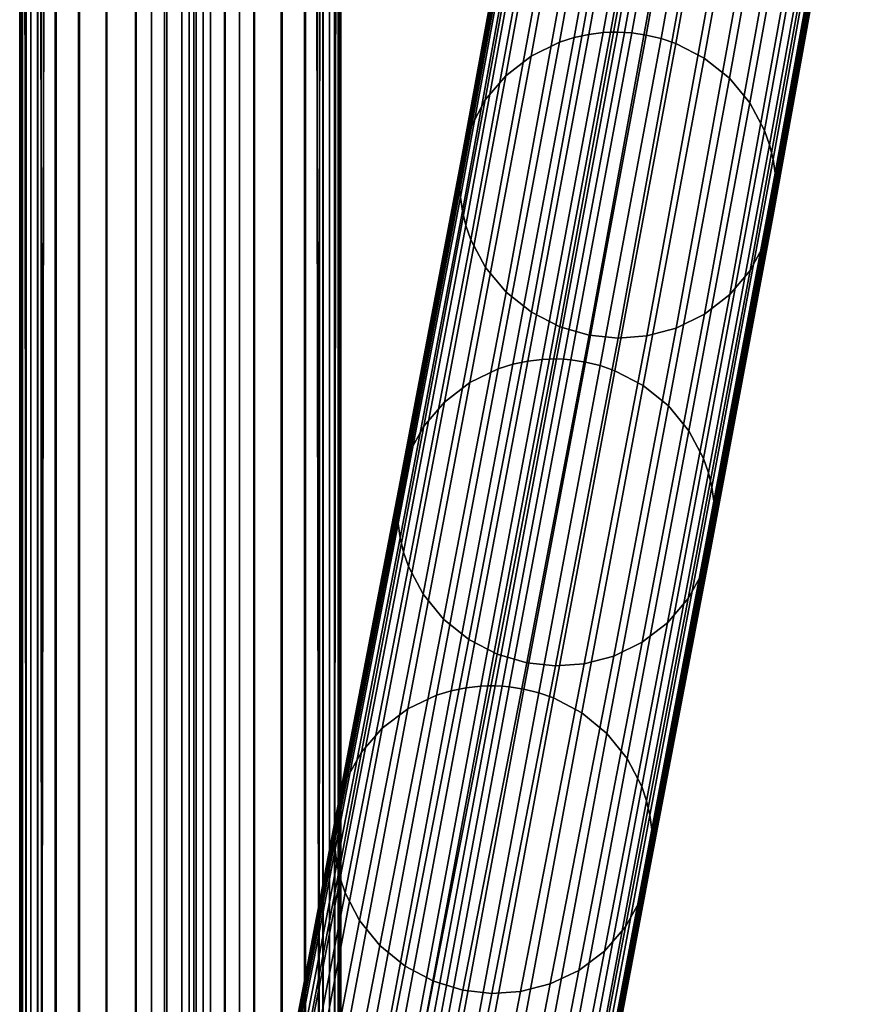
# Model space of a CAD drawing. Header units: millimetres. Extents: x -243 to 264, y -271 to 221.
# Tile 4 of 256: x -240 to -209, y -163 to -126. Entities that reach past the tile are written whole.
import ezdxf

# ---------------------------------------------------------------- set-up
doc = ezdxf.new("R2010")
doc.units = ezdxf.units.MM
doc.header["$MEASUREMENT"] = 0
doc.layers.add('PODNOZ', color=7, linetype='Continuous', true_color=0x000000)

msp = doc.modelspace()

# ---------------------------------------------------------------- meshes
at = {"layer": 'PODNOZ'}
mesh = msp.add_polyface(dxfattribs=at)
corners = [(-205.277, 17.548, 213.007), (-196.24, 16.963, 218.514), (-196.251, 11.64, 218.367), (-205.281, 12.064, 212.856), (-205.055, 28.557, 213.311), (-196.011, 27.633, 218.808), (-203.726, 50.528, 213.916), (-194.687, 48.93, 219.394), (-202.639, 61.469, 214.217), (-193.612, 59.537, 219.686), (-211.367, 18.301, 205.221), (-211.37, 12.682, 205.066), (-211.144, 29.587, 205.532), (-209.791, 52.11, 206.152), (-208.682, 63.325, 206.461), (-214.863, 19.125, 196.293), (-214.867, 13.398, 196.136), (-214.631, 30.623, 196.61), (-213.242, 53.57, 197.242), (-212.106, 64.996, 197.557), (-215.474, 20.602, 179.576), (-215.489, 14.753, 179.415), (-215.216, 32.317, 179.899), (-213.744, 55.701, 180.543), (-213.293, 21.062, 174.067), (-213.314, 15.206, 173.905), (-213.021, 32.777, 174.389), (-211.517, 56.162, 175.034), (-211.734, 21.18, 172.523), (-211.758, 15.335, 172.362), (-211.457, 32.867, 172.845), (-209.941, 56.195, 173.487), (-210.857, 21.206, 172.116), (-210.882, 15.37, 171.955), (-210.577, 32.871, 172.437), (-209.057, 56.156, 173.079), (-183.657, 26.914, 220.882), (-183.906, 16.641, 220.6), (-182.313, 47.42, 221.447), (-183.929, 11.501, 220.458), (-181.236, 57.638, 221.729), (-190.476, 6.298, 219.767), (-196.198, 6.321, 218.221), (-201.098, 6.422, 215.819), (-208.609, 6.807, 209.022), (-213.357, 7.363, 200.516), (-214.805, 7.677, 195.978), (-215.692, 8, 191.44), (-211.307, 7.069, 204.911), (-216.064, 8.32, 187.046), (-215.963, 8.627, 182.936), (-215.434, 8.909, 179.254), (-213.264, 9.353, 173.744), (-211.744, 12.346, 172.279), (-211.71, 9.492, 172.201), (-210.836, 9.537, 171.794), (-210.868, 12.385, 171.873), (-209.903, 9.562, 171.655), (-209.948, 15.384, 171.816), (-209.922, 21.208, 171.976), (-209.64, 32.846, 172.297), (-208.117, 56.079, 172.937), (-138.592, 183.787, 176.454), (-204.959, -38.898, 170.32), (-204.746, -40.129, 170.287), (-202.97, -49.968, 170.016), (-133.308, 185.547, 176.503), (-205.17, -37.666, 170.354), (-205.586, -35.201, 170.422), (-201.067, -59.78, 169.745), (-155.133, -157.728, 167.047), (-122.637, 188.717, 176.59), (-213.264, 9.353, 173.744), (-211.672, 7.34, 172.141), (-211.71, 9.492, 172.201)]
mesh.append_faces([[corners[k] for k in face] for face in [(0, 1, 2, 3), (4, 5, 1, 0), (6, 7, 5, 4), (8, 9, 7, 6), (10, 0, 3, 11), (12, 4, 0, 10), (13, 6, 4, 12), (14, 8, 6, 13), (15, 10, 11, 16), (17, 12, 10, 15), (18, 13, 12, 17), (19, 14, 13, 18), (20, 15, 16, 21), (22, 17, 15, 20), (23, 18, 17, 22), (24, 20, 21, 25), (26, 22, 20, 24), (27, 23, 22, 26), (28, 24, 25, 29), (30, 26, 24, 28), (31, 27, 26, 30), (32, 28, 29, 33), (34, 30, 28, 32), (35, 31, 30, 34), (36, 37, 1, 5), (38, 36, 5, 7), (37, 39, 2, 1), (40, 38, 7, 9), (39, 41, 2, 2), (3, 2, 42, 43), (11, 3, 44, 44), (16, 45, 46, 46), (47, 16, 46, 46), (11, 45, 16, 16), (11, 48, 45, 45), (21, 16, 49, 50), (21, 50, 51, 51), (51, 52, 25, 21), (25, 53, 29, 29), (54, 55, 56, 53), (29, 53, 56, 33), (53, 25, 52, 52), (52, 54, 53, 53), (57, 56, 55, 55), (32, 33, 58, 59), (34, 32, 59, 60), (33, 56, 58, 58), (35, 34, 60, 61), (57, 58, 56, 56), (47, 49, 16, 16), (62, 63, 64, 64), (65, 66, 64, 64), (67, 62, 68, 68), (63, 62, 67, 67), (69, 70, 71, 71), (72, 73, 74, 74)]])
mesh = msp.add_polyface(dxfattribs=at)
corners = [(-234.584, 121.852, -252.899), (-235.664, 121.851, -252.691), (-236.747, 121.847, -252.256), (-237.765, 121.842, -251.588), (-238.646, 121.835, -250.706), (-239.329, 121.826, -249.66), (-239.778, 121.816, -248.518), (-239.912, 121.811, -247.936), (-239.988, 121.805, -247.357), (-240.009, 121.8, -246.791), (-240, 121.797, -246.515), (-239.98, 121.794, -246.244), (-239.947, 121.791, -245.974), (-239.902, 121.789, -245.701), (-239.772, 121.783, -245.149), (-239.585, 121.777, -244.597), (-239.34, 121.772, -244.051), (-238.678, 121.76, -243.019), (-237.804, 121.75, -242.125), (-236.769, 121.742, -241.431), (-235.641, 121.737, -240.973), (-235.066, 121.735, -240.836), (-234.495, 121.734, -240.758), (-233.935, 121.734, -240.735), (-233.663, 121.734, -240.743), (-233.395, 121.734, -240.764), (-233.129, 121.735, -240.796), (-232.859, 121.735, -240.841), (-232.315, 121.737, -240.972), (-231.77, 121.739, -241.16), (-231.233, 121.742, -241.406), (-230.215, 121.75, -242.074), (-229.335, 121.76, -242.956), (-228.653, 121.771, -244.003), (-228.204, 121.783, -245.144), (-228.07, 121.789, -245.727), (-227.994, 121.795, -246.305), (-227.973, 121.8, -246.871), (-227.981, 121.803, -247.148), (-228.002, 121.806, -247.419), (-228.034, 121.808, -247.689), (-228.079, 121.811, -247.962), (-228.21, 121.816, -248.513), (-228.396, 121.821, -249.066), (-228.641, 121.826, -249.611), (-229.303, 121.834, -250.643), (-230.175, 121.842, -251.537), (-231.21, 121.847, -252.231), (-232.338, 121.851, -252.689), (-233.484, 121.852, -252.904), (-234.584, 121.852, -252.899), (-234.584, -209.514, -252.899), (-235.664, -209.515, -252.691), (-236.747, -209.517, -252.256), (-237.765, -209.52, -251.588), (-238.646, -209.525, -250.706), (-239.329, -209.531, -249.66), (-239.778, -209.538, -248.518), (-239.912, -209.542, -247.936), (-239.988, -209.545, -247.357), (-240.009, -209.549, -246.791), (-240, -209.551, -246.515), (-239.98, -209.553, -246.244), (-239.947, -209.554, -245.974), (-239.902, -209.556, -245.701), (-239.772, -209.56, -245.149), (-239.585, -209.564, -244.597), (-239.34, -209.568, -244.051), (-238.678, -209.575, -243.019), (-237.804, -209.582, -242.125), (-236.769, -209.587, -241.431), (-235.641, -209.591, -240.973), (-235.066, -209.592, -240.836), (-234.495, -209.593, -240.758), (-233.935, -209.593, -240.735), (-233.663, -209.593, -240.743), (-233.395, -209.593, -240.764), (-233.129, -209.592, -240.796), (-232.859, -209.592, -240.841), (-232.315, -209.591, -240.972), (-231.77, -209.589, -241.16), (-231.233, -209.587, -241.406), (-230.215, -209.582, -242.074), (-229.335, -209.576, -242.956), (-228.653, -209.568, -244.003), (-228.204, -209.56, -245.144), (-228.07, -209.556, -245.727), (-227.994, -209.552, -246.305), (-227.973, -209.548, -246.871), (-227.981, -209.547, -247.148), (-228.002, -209.545, -247.419), (-228.034, -209.543, -247.689), (-228.079, -209.541, -247.962), (-228.21, -209.538, -248.513), (-228.396, -209.535, -249.066), (-228.641, -209.532, -249.611), (-229.303, -209.526, -250.643), (-230.175, -209.521, -251.537), (-231.21, -209.517, -252.231), (-232.338, -209.515, -252.689), (-233.484, -209.514, -252.904), (-234.584, -209.514, -252.899), (-239.182, -167.68, -243.76), (-239.182, -189.747, -243.76), (-239.34, -189.745, -244.051), (-239.585, -189.741, -244.597), (-239.772, -189.737, -245.149), (-239.902, -189.733, -245.701), (-239.947, -189.731, -245.974), (-239.98, -189.729, -246.244), (-240, -189.727, -246.515), (-240.009, -189.725, -246.791), (-239.988, -189.721, -247.357), (-239.912, -189.718, -247.936), (-239.778, -189.714, -248.518), (-239.329, -189.707, -249.66), (-239.197, -189.706, -249.902), (-239.197, -167.637, -249.902), (-239.329, -167.639, -249.66), (-239.778, -167.646, -248.518), (-239.912, -167.65, -247.936), (-239.988, -167.654, -247.357), (-240.009, -167.658, -246.791), (-240, -167.66, -246.515), (-239.98, -167.661, -246.244), (-239.947, -167.663, -245.974), (-239.902, -167.665, -245.701), (-239.772, -167.669, -245.149), (-239.585, -167.673, -244.597), (-239.34, -167.678, -244.051), (-228.784, -167.68, -243.761), (-228.653, -167.678, -244.003), (-228.204, -167.669, -245.144), (-228.07, -167.665, -245.727), (-227.994, -167.661, -246.305), (-227.973, -167.657, -246.871), (-227.981, -167.655, -247.148), (-228.002, -167.653, -247.419), (-228.034, -167.651, -247.689), (-228.079, -167.65, -247.962), (-228.21, -167.646, -248.513), (-228.396, -167.643, -249.066), (-228.641, -167.639, -249.611), (-228.799, -167.637, -249.902), (-228.799, -189.706, -249.902), (-228.641, -189.707, -249.611), (-228.396, -189.711, -249.066), (-228.21, -189.714, -248.513), (-228.079, -189.718, -247.962), (-228.034, -189.719, -247.689), (-228.002, -189.721, -247.419), (-227.981, -189.723, -247.148), (-227.973, -189.725, -246.871), (-227.994, -189.729, -246.305), (-228.07, -189.732, -245.727), (-228.204, -189.737, -245.144), (-228.653, -189.745, -244.003), (-228.784, -189.747, -243.761), (-239.98, -38.229, -246.244), (-239.947, -38.231, -245.974), (-239.902, -38.234, -245.701), (-227.973, -38.224, -246.871), (-228.002, -38.22, -247.419), (-228.079, -38.215, -247.962)]
mesh.append_faces([[corners[k] for k in face] for face in [(52, 1, 0, 51), (53, 2, 1, 52), (54, 3, 2, 53), (55, 4, 3, 54), (69, 18, 17, 68), (70, 19, 18, 69), (71, 20, 19, 70), (72, 21, 20, 71), (73, 22, 21, 72), (74, 23, 22, 73), (75, 24, 23, 74), (76, 25, 24, 75), (77, 26, 25, 76), (78, 27, 26, 77), (79, 28, 27, 78), (80, 29, 28, 79), (81, 30, 29, 80), (82, 31, 30, 81), (83, 32, 31, 82), (97, 46, 45, 96), (98, 47, 46, 97), (99, 48, 47, 98), (100, 49, 48, 99), (101, 50, 49, 100), (6, 5, 118, 119), (7, 6, 119, 120), (9, 8, 121, 122), (10, 158, 11, 11), (10, 9, 122, 123), (8, 7, 120, 121), (12, 159, 160, 13), (15, 14, 127, 128), (13, 160, 14, 14), (16, 15, 128, 129), (160, 127, 14, 14), (11, 158, 159, 12), (117, 5, 4, 4), (10, 123, 158, 158), (125, 158, 124, 124), (123, 124, 158, 158), (126, 159, 125, 125), (158, 125, 159, 159), (126, 127, 160, 160), (160, 159, 126, 126), (117, 118, 5, 5), (117, 4, 55, 55), (102, 16, 129, 129), (130, 33, 32, 32), (35, 34, 132, 133), (161, 37, 36, 36), (36, 35, 133, 134), (34, 33, 131, 132), (162, 39, 38, 38), (163, 41, 40, 40), (40, 39, 162, 162), (43, 42, 140, 141), (44, 143, 45, 45), (44, 43, 141, 142), (42, 41, 163, 163), (38, 37, 161, 161), (33, 130, 131, 131), (32, 83, 130, 130), (17, 102, 68, 68), (36, 134, 161, 161), (135, 161, 134, 134), (161, 136, 162, 162), (162, 138, 163, 163), (162, 163, 40, 40), (137, 162, 136, 136), (135, 136, 161, 161), (162, 137, 138, 138), (163, 139, 140, 140), (163, 138, 139, 139), (42, 163, 140, 140), (161, 162, 38, 38), (102, 17, 16, 16), (56, 115, 116, 116), (114, 115, 56, 57), (112, 113, 58, 59), (110, 111, 60, 61), (111, 112, 59, 60), (113, 114, 57, 58), (108, 109, 62, 63), (107, 108, 63, 64), (105, 106, 65, 66), (102, 103, 68, 68), (67, 103, 104, 104), (104, 105, 66, 67), (106, 107, 64, 65), (109, 110, 61, 62), (116, 55, 56, 56), (103, 67, 68, 68), (55, 116, 117, 117), (130, 83, 157, 157), (84, 156, 157, 157), (155, 156, 84, 85), (153, 154, 86, 87), (151, 152, 88, 89), (152, 153, 87, 88), (154, 155, 85, 86), (44, 142, 143, 143), (148, 149, 91, 92), (146, 147, 93, 94), (147, 148, 92, 93), (149, 150, 90, 91), (150, 151, 89, 90), (145, 95, 144, 144), (145, 146, 94, 95), (144, 95, 96, 96), (143, 144, 96, 96), (84, 157, 83, 83), (45, 143, 96, 96)]])
mesh = msp.add_polyface(dxfattribs=at)
corners = [(-216.409, -125.349, 140.119), (-218.669, -137.736, 93.914), (-217.592, -137.845, 93.906), (-215.333, -125.455, 140.11), (-217.509, -125.033, 140.062), (-219.772, -137.417, 93.855), (-218.569, -124.493, 139.931), (-220.833, -136.874, 93.724), (-219.516, -123.743, 139.728), (-221.782, -136.119, 93.521), (-220.287, -122.823, 139.465), (-222.552, -135.194, 93.257), (-220.838, -121.795, 139.158), (-223.104, -134.162, 92.949), (-221.027, -121.263, 138.995), (-223.292, -133.628, 92.786), (-221.158, -120.73, 138.83), (-223.422, -133.092, 92.621), (-221.234, -120.204, 138.664), (-223.498, -132.564, 92.456), (-221.253, -119.945, 138.582), (-223.517, -132.305, 92.374), (-221.26, -119.691, 138.501), (-223.523, -132.049, 92.292), (-221.255, -119.436, 138.42), (-223.518, -131.794, 92.211), (-221.238, -119.178, 138.336), (-223.5, -131.535, 92.128), (-221.165, -118.653, 138.166), (-223.426, -131.008, 91.957), (-221.037, -118.123, 137.991), (-223.297, -130.476, 91.782), (-220.852, -117.594, 137.814), (-223.111, -129.946, 91.606), (-220.307, -116.577, 137.468), (-222.563, -128.926, 91.259), (-219.543, -115.672, 137.148), (-221.796, -128.019, 90.94), (-218.6, -114.94, 136.876), (-220.85, -127.286, 90.669), (-217.544, -114.421, 136.669), (-219.79, -126.767, 90.462), (-216.995, -114.246, 136.591), (-219.24, -126.592, 90.384), (-216.445, -114.126, 136.531), (-218.689, -126.473, 90.325), (-215.901, -114.059, 136.488), (-218.143, -126.407, 90.282), (-215.633, -114.045, 136.473), (-217.875, -126.392, 90.267), (-215.37, -114.041, 136.461), (-217.611, -126.39, 90.256), (-215.107, -114.05, 136.453), (-217.347, -126.398, 90.248), (-214.839, -114.07, 136.449), (-217.079, -126.419, 90.244), (-214.294, -114.147, 136.452), (-216.533, -126.498, 90.247), (-213.743, -114.278, 136.472), (-215.981, -126.63, 90.268), (-213.194, -114.464, 136.51), (-215.431, -126.817, 90.306), (-212.133, -115.004, 136.641), (-214.369, -127.361, 90.437), (-211.186, -115.754, 136.843), (-213.421, -128.116, 90.64), (-210.416, -116.675, 137.107), (-212.65, -129.041, 90.905), (-209.864, -117.702, 137.414), (-212.099, -130.073, 91.212), (-209.676, -118.234, 137.577), (-211.911, -130.608, 91.375), (-209.545, -118.768, 137.742), (-211.78, -131.143, 91.54), (-209.468, -119.294, 137.907), (-211.705, -131.672, 91.706), (-209.45, -119.553, 137.989), (-211.686, -131.931, 91.788), (-209.443, -119.807, 138.07), (-211.68, -132.186, 91.869), (-209.448, -120.061, 138.152), (-211.685, -132.442, 91.95), (-209.465, -120.32, 138.235), (-211.703, -132.701, 92.034), (-209.538, -120.845, 138.406), (-211.777, -133.227, 92.204), (-209.666, -121.375, 138.581), (-211.906, -133.76, 92.379), (-209.851, -121.904, 138.757), (-212.092, -134.29, 92.555), (-210.396, -122.92, 139.104), (-212.64, -135.309, 92.902), (-211.161, -123.825, 139.424), (-213.408, -136.216, 93.221), (-212.103, -124.557, 139.695), (-214.353, -136.949, 93.492), (-213.16, -125.076, 139.903), (-215.413, -137.468, 93.699), (-214.258, -125.37, 140.041), (-216.515, -137.761, 93.837), (-215.333, -125.455, 140.11), (-217.592, -137.845, 93.906)]
mesh.append_faces([[corners[k] for k in face] for face in [(0, 1, 2, 3), (4, 5, 1, 0), (6, 7, 5, 4), (8, 9, 7, 6), (10, 11, 9, 8), (12, 13, 11, 10), (14, 15, 13, 12), (16, 17, 15, 14), (18, 19, 17, 16), (20, 21, 19, 18), (22, 23, 21, 20), (24, 25, 23, 22), (26, 27, 25, 24), (28, 29, 27, 26), (30, 31, 29, 28), (32, 33, 31, 30), (34, 35, 33, 32), (36, 37, 35, 34), (38, 39, 37, 36), (40, 41, 39, 38), (42, 43, 41, 40), (44, 45, 43, 42), (46, 47, 45, 44), (48, 49, 47, 46), (50, 51, 49, 48), (52, 53, 51, 50), (54, 55, 53, 52), (56, 57, 55, 54), (58, 59, 57, 56), (60, 61, 59, 58), (62, 63, 61, 60), (64, 65, 63, 62), (66, 67, 65, 64), (68, 69, 67, 66), (70, 71, 69, 68), (72, 73, 71, 70), (74, 75, 73, 72), (76, 77, 75, 74), (78, 79, 77, 76), (80, 81, 79, 78), (82, 83, 81, 80), (84, 85, 83, 82), (86, 87, 85, 84), (88, 89, 87, 86), (90, 91, 89, 88), (92, 93, 91, 90), (94, 95, 93, 92), (96, 97, 95, 94), (98, 99, 97, 96), (100, 101, 99, 98)]])
mesh = msp.add_polyface(dxfattribs=at)
corners = [(-218.669, -137.736, 93.914), (-221.014, -150, 47.708), (-219.935, -150.114, 47.701), (-217.592, -137.845, 93.906), (-219.772, -137.417, 93.855), (-222.118, -149.675, 47.648), (-220.833, -136.874, 93.724), (-223.179, -149.124, 47.514), (-221.782, -136.119, 93.521), (-224.126, -148.362, 47.309), (-222.552, -135.194, 93.257), (-224.894, -147.431, 47.044), (-223.104, -134.162, 92.949), (-225.441, -146.393, 46.736), (-223.292, -133.628, 92.786), (-225.627, -145.856, 46.572), (-223.422, -133.092, 92.621), (-225.755, -145.319, 46.406), (-223.498, -132.564, 92.456), (-225.828, -144.788, 46.241), (-223.517, -132.305, 92.374), (-225.846, -144.528, 46.159), (-223.523, -132.049, 92.292), (-225.851, -144.272, 46.078), (-223.518, -131.794, 92.211), (-225.844, -144.016, 45.996), (-223.5, -131.535, 92.128), (-225.825, -143.756, 45.913), (-223.426, -131.008, 91.957), (-225.748, -143.228, 45.742), (-223.297, -130.476, 91.782), (-225.616, -142.695, 45.567), (-223.111, -129.946, 91.606), (-225.427, -142.164, 45.391), (-222.563, -128.926, 91.259), (-224.873, -141.144, 45.046), (-221.796, -128.019, 90.94), (-224.099, -140.238, 44.727), (-220.85, -127.286, 90.669), (-223.147, -139.508, 44.458), (-219.79, -126.767, 90.462), (-222.082, -138.992, 44.252), (-219.24, -126.592, 90.384), (-221.53, -138.82, 44.176), (-218.689, -126.473, 90.325), (-220.976, -138.703, 44.117), (-218.143, -126.407, 90.282), (-220.429, -138.639, 44.075), (-217.875, -126.392, 90.267), (-220.16, -138.626, 44.06), (-217.611, -126.39, 90.256), (-219.895, -138.625, 44.049), (-217.347, -126.398, 90.248), (-219.631, -138.635, 44.042), (-217.079, -126.419, 90.244), (-219.362, -138.657, 44.039), (-216.533, -126.498, 90.247), (-218.816, -138.739, 44.043), (-215.981, -126.63, 90.268), (-218.263, -138.874, 44.064), (-215.431, -126.817, 90.306), (-217.712, -139.065, 44.103), (-214.369, -127.361, 90.437), (-216.65, -139.615, 44.236), (-213.421, -128.116, 90.64), (-215.704, -140.377, 44.441), (-212.65, -129.041, 90.905), (-214.936, -141.309, 44.707), (-212.099, -130.073, 91.212), (-214.389, -142.347, 45.015), (-211.911, -130.608, 91.375), (-214.203, -142.884, 45.178), (-211.78, -131.143, 91.54), (-214.075, -143.422, 45.344), (-211.705, -131.672, 91.706), (-214.001, -143.952, 45.51), (-211.686, -131.931, 91.788), (-213.984, -144.212, 45.592), (-211.68, -132.186, 91.869), (-213.979, -144.469, 45.673), (-211.685, -132.442, 91.95), (-213.986, -144.725, 45.755), (-211.703, -132.701, 92.034), (-214.005, -144.984, 45.838), (-211.777, -133.227, 92.204), (-214.082, -145.512, 46.009), (-211.906, -133.76, 92.379), (-214.214, -146.045, 46.183), (-212.092, -134.29, 92.555), (-214.403, -146.576, 46.359), (-212.64, -135.309, 92.902), (-214.958, -147.596, 46.705), (-213.408, -136.216, 93.221), (-215.732, -148.501, 47.023), (-214.353, -136.949, 93.492), (-216.684, -149.232, 47.293), (-215.413, -137.468, 93.699), (-217.749, -149.747, 47.499), (-216.515, -137.761, 93.837), (-218.854, -150.036, 47.634), (-217.592, -137.845, 93.906), (-219.935, -150.114, 47.701)]
mesh.append_faces([[corners[k] for k in face] for face in [(0, 1, 2, 3), (4, 5, 1, 0), (6, 7, 5, 4), (8, 9, 7, 6), (10, 11, 9, 8), (12, 13, 11, 10), (14, 15, 13, 12), (16, 17, 15, 14), (18, 19, 17, 16), (20, 21, 19, 18), (22, 23, 21, 20), (24, 25, 23, 22), (26, 27, 25, 24), (28, 29, 27, 26), (30, 31, 29, 28), (32, 33, 31, 30), (34, 35, 33, 32), (36, 37, 35, 34), (38, 39, 37, 36), (40, 41, 39, 38), (42, 43, 41, 40), (44, 45, 43, 42), (46, 47, 45, 44), (48, 49, 47, 46), (50, 51, 49, 48), (52, 53, 51, 50), (54, 55, 53, 52), (56, 57, 55, 54), (58, 59, 57, 56), (60, 61, 59, 58), (62, 63, 61, 60), (64, 65, 63, 62), (66, 67, 65, 64), (68, 69, 67, 66), (70, 71, 69, 68), (72, 73, 71, 70), (74, 75, 73, 72), (76, 77, 75, 74), (78, 79, 77, 76), (80, 81, 79, 78), (82, 83, 81, 80), (84, 85, 83, 82), (86, 87, 85, 84), (88, 89, 87, 86), (90, 91, 89, 88), (92, 93, 91, 90), (94, 95, 93, 92), (96, 97, 95, 94), (98, 99, 97, 96), (100, 101, 99, 98)]])
mesh = msp.add_polyface(dxfattribs=at)
corners = [(-221.014, -150, 47.708), (-223.406, -162.252, 1.501), (-222.325, -162.374, 1.497), (-219.935, -150.114, 47.701), (-222.118, -149.675, 47.648), (-224.51, -161.918, 1.439), (-223.179, -149.124, 47.514), (-225.57, -161.359, 1.303), (-224.126, -148.362, 47.309), (-226.514, -160.588, 1.096), (-224.894, -147.431, 47.044), (-227.276, -159.649, 0.828), (-225.441, -146.393, 46.736), (-227.817, -158.605, 0.518), (-225.627, -145.856, 46.572), (-227.999, -158.066, 0.354), (-225.755, -145.319, 46.406), (-228.124, -157.526, 0.188), (-225.828, -144.788, 46.241), (-228.193, -156.994, 0.022), (-225.846, -144.528, 46.159), (-228.209, -156.733, -0.06), (-225.851, -144.272, 46.078), (-228.212, -156.476, -0.141), (-225.844, -144.016, 45.996), (-228.203, -156.219, -0.223), (-225.825, -143.756, 45.913), (-228.182, -155.959, -0.306), (-225.748, -143.228, 45.742), (-228.101, -155.431, -0.477), (-225.616, -142.695, 45.567), (-227.965, -154.897, -0.651), (-225.427, -142.164, 45.391), (-227.771, -154.367, -0.827), (-224.873, -141.144, 45.046), (-227.208, -153.348, -1.172), (-224.099, -140.238, 44.727), (-226.425, -152.446, -1.488), (-223.147, -139.508, 44.458), (-225.465, -151.721, -1.756), (-222.082, -138.992, 44.252), (-224.393, -151.211, -1.959), (-221.53, -138.82, 44.176), (-223.838, -151.043, -2.035), (-220.976, -138.703, 44.117), (-223.282, -150.93, -2.092), (-220.429, -138.639, 44.075), (-222.733, -150.87, -2.133), (-220.16, -138.626, 44.06), (-222.464, -150.859, -2.147), (-219.895, -138.625, 44.049), (-222.198, -150.859, -2.157), (-219.631, -138.635, 44.042), (-221.933, -150.871, -2.164), (-219.362, -138.657, 44.039), (-221.664, -150.895, -2.167), (-218.816, -138.739, 44.043), (-221.117, -150.981, -2.161), (-218.263, -138.874, 44.064), (-220.563, -151.12, -2.138), (-217.712, -139.065, 44.103), (-220.012, -151.315, -2.098), (-216.65, -139.615, 44.236), (-218.952, -151.875, -1.962), (-215.704, -140.377, 44.441), (-218.009, -152.646, -1.755), (-214.936, -141.309, 44.707), (-217.246, -153.585, -1.488), (-214.389, -142.347, 45.015), (-216.705, -154.629, -1.178), (-214.203, -142.884, 45.178), (-216.523, -155.169, -1.014), (-214.075, -143.422, 45.344), (-216.399, -155.708, -0.848), (-214.001, -143.952, 45.51), (-216.329, -156.241, -0.682), (-213.984, -144.212, 45.592), (-216.314, -156.502, -0.6), (-213.979, -144.469, 45.673), (-216.311, -156.759, -0.519), (-213.986, -144.725, 45.755), (-216.32, -157.015, -0.437), (-214.005, -144.984, 45.838), (-216.341, -157.275, -0.354), (-214.082, -145.512, 46.009), (-216.422, -157.804, -0.183), (-214.214, -146.045, 46.183), (-216.558, -158.337, -0.009), (-214.403, -146.576, 46.359), (-216.752, -158.868, 0.167), (-214.958, -147.596, 46.705), (-217.316, -159.886, 0.512), (-215.732, -148.501, 47.023), (-218.099, -160.788, 0.829), (-216.684, -149.232, 47.293), (-219.059, -161.513, 1.096), (-217.749, -149.747, 47.499), (-220.13, -162.022, 1.3), (-218.854, -150.036, 47.634), (-221.241, -162.304, 1.432), (-219.935, -150.114, 47.701), (-222.325, -162.374, 1.497)]
mesh.append_faces([[corners[k] for k in face] for face in [(0, 1, 2, 3), (4, 5, 1, 0), (6, 7, 5, 4), (8, 9, 7, 6), (10, 11, 9, 8), (12, 13, 11, 10), (14, 15, 13, 12), (16, 17, 15, 14), (18, 19, 17, 16), (20, 21, 19, 18), (22, 23, 21, 20), (24, 25, 23, 22), (26, 27, 25, 24), (28, 29, 27, 26), (30, 31, 29, 28), (32, 33, 31, 30), (34, 35, 33, 32), (36, 37, 35, 34), (38, 39, 37, 36), (40, 41, 39, 38), (42, 43, 41, 40), (44, 45, 43, 42), (46, 47, 45, 44), (48, 49, 47, 46), (50, 51, 49, 48), (52, 53, 51, 50), (54, 55, 53, 52), (56, 57, 55, 54), (58, 59, 57, 56), (60, 61, 59, 58), (62, 63, 61, 60), (64, 65, 63, 62), (66, 67, 65, 64), (68, 69, 67, 66), (70, 71, 69, 68), (72, 73, 71, 70), (74, 75, 73, 72), (76, 77, 75, 74), (78, 79, 77, 76), (80, 81, 79, 78), (82, 83, 81, 80), (84, 85, 83, 82), (86, 87, 85, 84), (88, 89, 87, 86), (90, 91, 89, 88), (92, 93, 91, 90), (94, 95, 93, 92), (96, 97, 95, 94), (98, 99, 97, 96), (100, 101, 99, 98)]])
mesh = msp.add_polyface(dxfattribs=at)
corners = [(-223.406, -162.252, 1.501), (-225.808, -174.597, -44.705), (-224.724, -174.728, -44.706), (-222.325, -162.374, 1.497), (-224.51, -161.918, 1.439), (-226.912, -174.253, -44.771), (-225.57, -161.359, 1.303), (-227.969, -173.684, -44.91), (-226.514, -160.588, 1.096), (-228.908, -172.904, -45.119), (-227.276, -159.649, 0.828), (-229.665, -171.958, -45.389), (-227.817, -158.605, 0.518), (-230.198, -170.907, -45.701), (-227.999, -158.066, 0.354), (-230.376, -170.365, -45.865), (-228.124, -157.526, 0.188), (-230.496, -169.824, -46.032), (-228.193, -156.994, 0.022), (-230.561, -169.29, -46.198), (-228.209, -156.733, -0.06), (-230.574, -169.029, -46.28), (-228.212, -156.476, -0.141), (-230.575, -168.771, -46.362), (-228.203, -156.219, -0.223), (-230.563, -168.515, -46.443), (-228.182, -155.959, -0.306), (-230.54, -168.254, -46.527), (-228.101, -155.431, -0.477), (-230.454, -167.725, -46.697), (-227.965, -154.897, -0.651), (-230.313, -167.192, -46.872), (-227.771, -154.367, -0.827), (-230.114, -166.662, -47.047), (-227.208, -153.348, -1.172), (-229.54, -165.647, -47.391), (-226.425, -152.446, -1.488), (-228.747, -164.75, -47.706), (-225.465, -151.721, -1.756), (-227.778, -164.031, -47.971), (-224.393, -151.211, -1.959), (-226.699, -163.53, -48.172), (-223.838, -151.043, -2.035), (-226.141, -163.366, -48.245), (-223.282, -150.93, -2.092), (-225.582, -163.257, -48.302), (-222.733, -150.87, -2.133), (-225.031, -163.202, -48.341), (-222.464, -150.859, -2.147), (-224.761, -163.193, -48.354), (-222.198, -150.859, -2.157), (-224.495, -163.196, -48.364), (-221.933, -150.871, -2.164), (-224.229, -163.21, -48.37), (-221.664, -150.895, -2.167), (-223.959, -163.236, -48.372), (-221.117, -150.981, -2.161), (-223.411, -163.327, -48.365), (-220.563, -151.12, -2.138), (-222.858, -163.471, -48.341), (-220.012, -151.315, -2.098), (-222.307, -163.671, -48.299), (-218.952, -151.875, -1.962), (-221.249, -164.24, -48.16), (-218.009, -152.646, -1.755), (-220.31, -165.02, -47.951), (-217.246, -153.585, -1.488), (-219.554, -165.967, -47.681), (-216.705, -154.629, -1.178), (-219.021, -167.017, -47.369), (-216.523, -155.169, -1.014), (-218.843, -167.559, -47.205), (-216.399, -155.708, -0.848), (-218.723, -168.101, -47.038), (-216.329, -156.241, -0.682), (-218.658, -168.634, -46.872), (-216.314, -156.502, -0.6), (-218.646, -168.896, -46.79), (-216.311, -156.759, -0.519), (-218.645, -169.153, -46.708), (-216.32, -157.015, -0.437), (-218.656, -169.41, -46.627), (-216.341, -157.275, -0.354), (-218.679, -169.671, -46.543), (-216.422, -157.804, -0.183), (-218.765, -170.199, -46.373), (-216.558, -158.337, -0.009), (-218.907, -170.732, -46.198), (-216.752, -158.868, 0.167), (-219.106, -171.262, -46.023), (-217.316, -159.886, 0.512), (-219.68, -172.277, -45.679), (-218.099, -160.788, 0.829), (-220.473, -173.174, -45.365), (-219.059, -161.513, 1.096), (-221.442, -173.893, -45.099), (-220.13, -162.022, 1.3), (-222.521, -174.394, -44.899), (-221.241, -162.304, 1.432), (-223.637, -174.667, -44.768), (-222.325, -162.374, 1.497), (-224.724, -174.728, -44.706)]
mesh.append_faces([[corners[k] for k in face] for face in [(0, 1, 2, 3), (4, 5, 1, 0), (6, 7, 5, 4), (8, 9, 7, 6), (10, 11, 9, 8), (12, 13, 11, 10), (14, 15, 13, 12), (16, 17, 15, 14), (18, 19, 17, 16), (20, 21, 19, 18), (22, 23, 21, 20), (24, 25, 23, 22), (26, 27, 25, 24), (28, 29, 27, 26), (30, 31, 29, 28), (32, 33, 31, 30), (34, 35, 33, 32), (36, 37, 35, 34), (38, 39, 37, 36), (40, 41, 39, 38), (42, 43, 41, 40), (44, 45, 43, 42), (46, 47, 45, 44), (48, 49, 47, 46), (50, 51, 49, 48), (52, 53, 51, 50), (54, 55, 53, 52), (56, 57, 55, 54), (58, 59, 57, 56), (60, 61, 59, 58), (62, 63, 61, 60), (64, 65, 63, 62), (66, 67, 65, 64), (68, 69, 67, 66), (70, 71, 69, 68), (72, 73, 71, 70), (74, 75, 73, 72), (76, 77, 75, 74), (78, 79, 77, 76), (80, 81, 79, 78), (82, 83, 81, 80), (84, 85, 83, 82), (86, 87, 85, 84), (88, 89, 87, 86), (90, 91, 89, 88), (92, 93, 91, 90), (94, 95, 93, 92), (96, 97, 95, 94), (98, 99, 97, 96), (100, 101, 99, 98)]])

doc.saveas('drawing.dxf')
